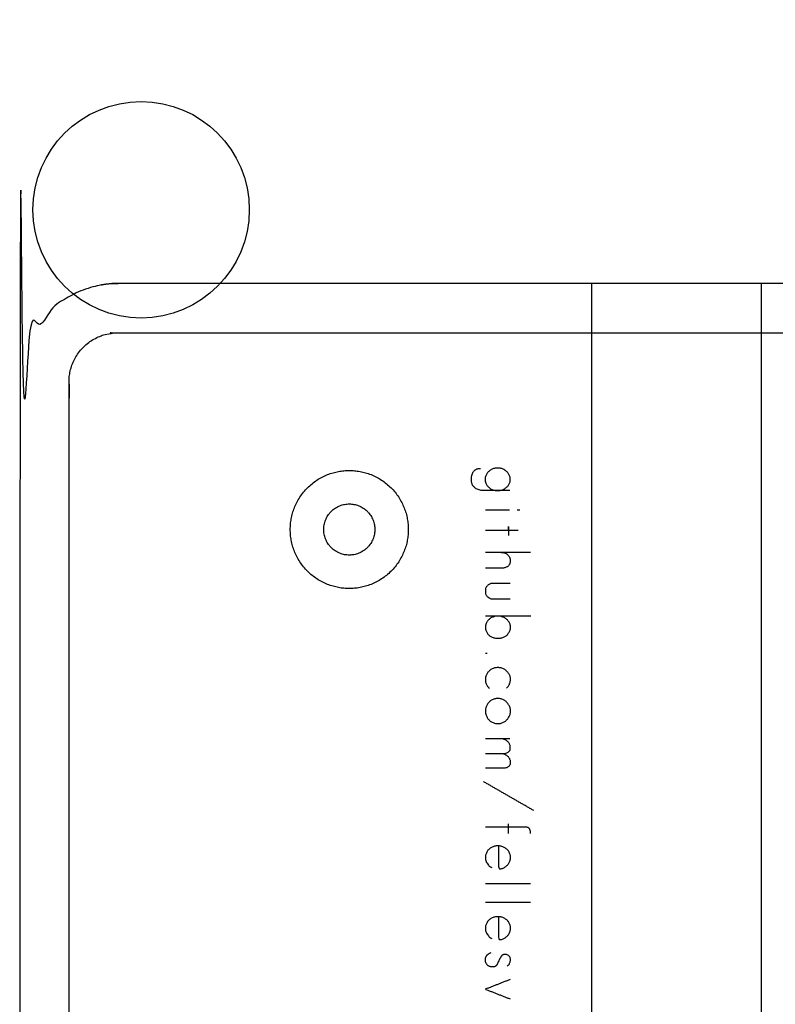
# Model space of a CAD drawing. Header units: millimetres. Extents: x -2435 to 1775, y -250 to 1540.
# Tile 13 of 60: x -2122 to -2045, y 813 to 913. Entities that reach past the tile are written whole.
import ezdxf

# ---------------------------------------------------------------- set-up
doc = ezdxf.new("R2010")
doc.units = ezdxf.units.MM
doc.header["$MEASUREMENT"] = 0
doc.layers.add('Work layer', color=254, linetype='Continuous', true_color=0xdddddd)

msp = doc.modelspace()

# ---------------------------------------------------------------- linework, layer by layer
at = {"layer": 'Work layer'}
msp.add_lwpolyline([(-2046.615, 556.317), (-2046.615, 886.317), (-2063.915, 886.317), (-2063.915, 556.317)], close=True, dxfattribs=at)
msp.add_circle((-2109.7, 893.816), 11, dxfattribs=at)
for points, weights, knots in [([(-1995.035, 556.317), (-2053.535, 556.317), (-2112.035, 556.317), (-2122.035, 556.317, -3), (-2122.035, 566.317, -3), (-2122.035, 721.317, -3), (-2122.035, 876.317, -3), (-2122.035, 886.317, -3), (-2112.035, 886.317), (-2053.535, 886.317), (-1995.035, 886.317), (-1985.035, 886.317, -3), (-1985.035, 876.317, -3), (-1985.035, 721.317, -3), (-1985.035, 566.317, -3), (-1985.035, 556.317, -3), (-1995.035, 556.317)], [1, 1, 1, 0.707106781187, 1, 1, 1, 0.707106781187, 1, 1, 1, 0.707106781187, 1, 1, 1, 0.707106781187, 1], [-565.9911486, -565.9911486, -565.9911486, -448.9911486, -448.9911486, -291.3582588, -291.3582588, -274.6328898, -274.6328898, -117, -117, 0, 0, 157.6328898, 157.6328898, 174.3582588, 174.3582588, 331.9911486, 331.9911486, 331.9911486]), ([(-1995.035, 561.317), (-1990.035, 561.317), (-1990.035, 566.317), (-1990.035, 721.317), (-1990.035, 876.317), (-1990.035, 881.317), (-1995.035, 881.317), (-2053.535, 881.317), (-2112.035, 881.317), (-2117.035, 881.317), (-2117.035, 876.317), (-2117.035, 721.317), (-2117.035, 566.317), (-2117.035, 561.317), (-2112.035, 561.317), (-2053.535, 561.317), (-1995.035, 561.317)], [1, 0.707106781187, 1, 1, 1, 0.707106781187, 1, 1, 1, 0.707106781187, 1, 1, 1, 0.707106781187, 1, 1, 1], [0, 0, 0, 7.8539816, 7.8539816, 317.8539816, 317.8539816, 325.7079633, 325.7079633, 442.7079633, 442.7079633, 450.5619449, 450.5619449, 760.5619449, 760.5619449, 768.4159265, 768.4159265, 885.4159265, 885.4159265, 885.4159265]), ([(-2088.535, 867.317), (-2094.535, 867.317), (-2094.535, 861.317), (-2094.535, 855.317), (-2088.535, 855.317), (-2082.535, 855.317), (-2082.535, 861.317), (-2082.535, 867.317), (-2088.535, 867.317)], [1, 0.707106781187, 1, 0.707106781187, 1, 0.707106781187, 1, 0.707106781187, 1], [0, 0, 0, 9.424778, 9.424778, 18.8495559, 18.8495559, 28.2743339, 28.2743339, 37.6991118, 37.6991118, 37.6991118]), ([(-2088.535, 863.917, -6), (-2091.135, 863.917, -6), (-2091.135, 861.317, -6), (-2091.135, 858.717, -6), (-2088.535, 858.717, -6), (-2085.935, 858.717, -6), (-2085.935, 861.317, -6), (-2085.935, 863.917, -6), (-2088.535, 863.917, -6)], [1, 0.707106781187, 1, 0.707106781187, 1, 0.707106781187, 1, 0.707106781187, 1], [0, 0, 0, 4.0840704, 4.0840704, 8.1681409, 8.1681409, 12.2522113, 12.2522113, 16.3362818, 16.3362818, 16.3362818])]:
    msp.add_rational_spline(points, weights, degree=2, knots=knots, dxfattribs=at)
for points, degree in [([(-2072.202, 865.272), (-2073.041, 865.272), (-2073.881, 865.272), (-2074.72, 865.272), (-2075.006, 865.272), (-2075.239, 865.298), (-2075.447, 865.376), (-2075.629, 865.453), (-2075.758, 865.557), (-2075.862, 865.661), (-2075.966, 865.765), (-2076.044, 865.895), (-2076.07, 866.025), (-2076.096, 866.128), (-2076.122, 866.232), (-2076.122, 866.336), (-2076.122, 866.388), (-2076.122, 866.466), (-2076.122, 866.544), (-2076.122, 866.622), (-2076.096, 866.726), (-2076.07, 866.803), (-2076.044, 866.881), (-2076.018, 866.985), (-2075.992, 867.063), (-2075.94, 867.167), (-2075.888, 867.245), (-2075.81, 867.297), (-2075.758, 867.375), (-2075.655, 867.427), (-2075.551, 867.479), (-2075.447, 867.504), (-2075.317, 867.53), (-2075.187, 867.53)], 3), ([(-2074.72, 866.414), (-2074.72, 866.57), (-2074.694, 866.726), (-2074.616, 866.855), (-2074.538, 866.985), (-2074.46, 867.115), (-2074.356, 867.219), (-2074.227, 867.323), (-2074.097, 867.401), (-2073.941, 867.479), (-2073.785, 867.53), (-2073.63, 867.556), (-2073.448, 867.556), (-2073.266, 867.556), (-2073.11, 867.53), (-2072.955, 867.479), (-2072.799, 867.401), (-2072.669, 867.323), (-2072.539, 867.219), (-2072.435, 867.115), (-2072.331, 866.985), (-2072.279, 866.855), (-2072.202, 866.726), (-2072.176, 866.57), (-2072.176, 866.414), (-2072.176, 866.258), (-2072.202, 866.102), (-2072.279, 865.973), (-2072.331, 865.817), (-2072.435, 865.713), (-2072.539, 865.609), (-2072.669, 865.505), (-2072.799, 865.402), (-2072.955, 865.35), (-2073.11, 865.298), (-2073.266, 865.272), (-2073.448, 865.272), (-2073.63, 865.272), (-2073.785, 865.298), (-2073.941, 865.35), (-2074.097, 865.402), (-2074.227, 865.505), (-2074.356, 865.609), (-2074.46, 865.713), (-2074.538, 865.817), (-2074.616, 865.973), (-2074.694, 866.102), (-2074.72, 866.258), (-2074.72, 866.414)], 3), ([(-2072.228, 863.273), (-2073.461, 863.273), (-2074.694, 863.273)], 2), ([(-2071.189, 863.273), (-2071.319, 863.273), (-2071.449, 863.273)], 2), ([(-2072.331, 861.222), (-2073.513, 861.222), (-2074.694, 861.222)], 2), ([(-2073.084, 858.989), (-2072.955, 858.989), (-2072.825, 858.963), (-2072.695, 858.911), (-2072.591, 858.885), (-2072.487, 858.807), (-2072.409, 858.729), (-2072.331, 858.651), (-2072.279, 858.573), (-2072.228, 858.469), (-2072.202, 858.392), (-2072.176, 858.288), (-2072.176, 858.184), (-2072.176, 858.08), (-2072.176, 858.002), (-2072.202, 857.898), (-2072.228, 857.794), (-2072.279, 857.717), (-2072.357, 857.639), (-2072.409, 857.561), (-2072.513, 857.509), (-2072.643, 857.457), (-2072.773, 857.405), (-2072.929, 857.379), (-2073.136, 857.379), (-2073.656, 857.379), (-2074.175, 857.379), (-2074.694, 857.379)], 3), ([(-2070.099, 858.989), (-2072.396, 858.989), (-2074.694, 858.989)], 2), ([(-2072.176, 855.847), (-2072.755, 855.847), (-2073.335, 855.847), (-2073.915, 855.847), (-2074.071, 855.847), (-2074.201, 855.795), (-2074.305, 855.743), (-2074.408, 855.691), (-2074.486, 855.614), (-2074.564, 855.51), (-2074.668, 855.406), (-2074.694, 855.25), (-2074.694, 855.068), (-2074.694, 854.861), (-2074.668, 854.705), (-2074.59, 854.601), (-2074.512, 854.497), (-2074.408, 854.419), (-2074.305, 854.367), (-2074.201, 854.29), (-2074.071, 854.264), (-2073.915, 854.264), (-2073.335, 854.264), (-2072.755, 854.264), (-2072.176, 854.264)], 3), ([(-2074.694, 851.382), (-2074.694, 851.537), (-2074.668, 851.693), (-2074.59, 851.823), (-2074.538, 851.953), (-2074.434, 852.083), (-2074.331, 852.187), (-2074.201, 852.29), (-2074.071, 852.368), (-2073.915, 852.42), (-2073.759, 852.498), (-2073.604, 852.524), (-2073.422, 852.524), (-2073.24, 852.524), (-2073.084, 852.498), (-2072.929, 852.42), (-2072.773, 852.368), (-2072.643, 852.29), (-2072.513, 852.187), (-2072.409, 852.083), (-2072.331, 851.953), (-2072.254, 851.823), (-2072.176, 851.693), (-2072.15, 851.537), (-2072.15, 851.382), (-2072.15, 851.226), (-2072.176, 851.07), (-2072.254, 850.94), (-2072.331, 850.811), (-2072.409, 850.681), (-2072.513, 850.577), (-2072.643, 850.473), (-2072.773, 850.395), (-2072.929, 850.343), (-2073.084, 850.291), (-2073.24, 850.265), (-2073.422, 850.265), (-2073.604, 850.265), (-2073.759, 850.291), (-2073.915, 850.343), (-2074.071, 850.395), (-2074.201, 850.473), (-2074.331, 850.577), (-2074.434, 850.681), (-2074.538, 850.811), (-2074.59, 850.94), (-2074.668, 851.07), (-2074.694, 851.226), (-2074.694, 851.382)], 3), ([(-2070.073, 852.524), (-2072.37, 852.524), (-2074.668, 852.524)], 2), ([(-2074.512, 848.708), (-2074.603, 848.708), (-2074.694, 848.708)], 2), ([(-2072.565, 845.177), (-2072.435, 845.28), (-2072.331, 845.436), (-2072.254, 845.566), (-2072.202, 845.722), (-2072.15, 845.904), (-2072.15, 846.059), (-2072.15, 846.241), (-2072.176, 846.397), (-2072.254, 846.553), (-2072.331, 846.682), (-2072.409, 846.812), (-2072.539, 846.916), (-2072.643, 847.046), (-2072.773, 847.124), (-2072.929, 847.176), (-2073.084, 847.254), (-2073.24, 847.28), (-2073.422, 847.28), (-2073.604, 847.28), (-2073.759, 847.254), (-2073.915, 847.176), (-2074.071, 847.124), (-2074.201, 847.046), (-2074.331, 846.916), (-2074.434, 846.812), (-2074.538, 846.682), (-2074.59, 846.553), (-2074.668, 846.397), (-2074.694, 846.241), (-2074.694, 846.059), (-2074.694, 845.904), (-2074.668, 845.722), (-2074.59, 845.566), (-2074.512, 845.436), (-2074.408, 845.28), (-2074.279, 845.177)], 3), ([(-2074.694, 842.866), (-2074.694, 843.048), (-2074.668, 843.203), (-2074.59, 843.359), (-2074.538, 843.515), (-2074.434, 843.645), (-2074.331, 843.775), (-2074.201, 843.879), (-2074.071, 843.982), (-2073.915, 844.034), (-2073.759, 844.112), (-2073.604, 844.138), (-2073.422, 844.138), (-2073.24, 844.138), (-2073.084, 844.112), (-2072.929, 844.034), (-2072.773, 843.982), (-2072.643, 843.879), (-2072.539, 843.775), (-2072.409, 843.645), (-2072.331, 843.515), (-2072.254, 843.359), (-2072.176, 843.203), (-2072.15, 843.048), (-2072.15, 842.866), (-2072.15, 842.684), (-2072.176, 842.528), (-2072.254, 842.373), (-2072.331, 842.217), (-2072.409, 842.087), (-2072.539, 841.957), (-2072.643, 841.853), (-2072.773, 841.75), (-2072.929, 841.698), (-2073.084, 841.62), (-2073.24, 841.594), (-2073.422, 841.594), (-2073.604, 841.594), (-2073.759, 841.62), (-2073.915, 841.698), (-2074.071, 841.75), (-2074.201, 841.853), (-2074.331, 841.957), (-2074.434, 842.087), (-2074.538, 842.217), (-2074.59, 842.373), (-2074.668, 842.528), (-2074.694, 842.684), (-2074.694, 842.866)], 3), ([(-2074.694, 838.556), (-2074.106, 838.556), (-2073.517, 838.556), (-2072.929, 838.556), (-2072.695, 838.556), (-2072.513, 838.608), (-2072.383, 838.686), (-2072.254, 838.79), (-2072.176, 838.946), (-2072.176, 839.205), (-2072.176, 839.309), (-2072.202, 839.439), (-2072.254, 839.543), (-2072.331, 839.647), (-2072.383, 839.724), (-2072.487, 839.802), (-2072.565, 839.88), (-2072.643, 839.932), (-2072.747, 839.958), (-2072.851, 840.01), (-2072.955, 840.036), (-2073.058, 840.036)], 3), ([(-2072.202, 840.036), (-2073.448, 840.036), (-2074.694, 840.036)], 2), ([(-2073.058, 838.556), (-2072.955, 838.556), (-2072.851, 838.53), (-2072.747, 838.478), (-2072.643, 838.426), (-2072.565, 838.374), (-2072.487, 838.297), (-2072.383, 838.245), (-2072.331, 838.141), (-2072.254, 838.037), (-2072.202, 837.933), (-2072.176, 837.829), (-2072.176, 837.699), (-2072.176, 837.466), (-2072.254, 837.284), (-2072.383, 837.206), (-2072.513, 837.102), (-2072.695, 837.05), (-2072.929, 837.05), (-2073.517, 837.05), (-2074.106, 837.05), (-2074.694, 837.05)], 3), ([(-2069.761, 832.741), (-2072.331, 834.22), (-2074.902, 835.7)], 2), ([(-2070.099, 830.404), (-2070.099, 830.534), (-2070.125, 830.664), (-2070.151, 830.741), (-2070.177, 830.819), (-2070.202, 830.897), (-2070.254, 830.949), (-2070.332, 831.001), (-2070.384, 831.027), (-2070.462, 831.053), (-2070.566, 831.053), (-2070.644, 831.079), (-2070.748, 831.079), (-2072.063, 831.079), (-2073.379, 831.079), (-2074.694, 831.079)], 3), ([(-2072.331, 830.404), (-2072.331, 830.91), (-2072.331, 831.416)], 2), ([(-2073.37, 829.158), (-2073.37, 828.379), (-2073.37, 827.6), (-2073.37, 826.821), (-2073.214, 826.821), (-2073.032, 826.847), (-2072.903, 826.899), (-2072.747, 826.977), (-2072.617, 827.055), (-2072.513, 827.159), (-2072.409, 827.262), (-2072.305, 827.392), (-2072.254, 827.522), (-2072.176, 827.678), (-2072.15, 827.834), (-2072.15, 827.989), (-2072.15, 828.145), (-2072.176, 828.301), (-2072.254, 828.431), (-2072.305, 828.587), (-2072.409, 828.716), (-2072.513, 828.82), (-2072.643, 828.924), (-2072.773, 829.002), (-2072.929, 829.054), (-2073.084, 829.132), (-2073.24, 829.158), (-2073.422, 829.158), (-2073.604, 829.158), (-2073.759, 829.132), (-2073.915, 829.054), (-2074.071, 829.002), (-2074.201, 828.924), (-2074.331, 828.82), (-2074.434, 828.716), (-2074.538, 828.587), (-2074.59, 828.431), (-2074.668, 828.301), (-2074.694, 828.145), (-2074.694, 827.989), (-2074.694, 827.756), (-2074.642, 827.574), (-2074.512, 827.392), (-2074.408, 827.211), (-2074.253, 827.055), (-2074.045, 826.951)], 3), ([(-2070.099, 825.289), (-2072.396, 825.289), (-2074.694, 825.289)], 2), ([(-2070.099, 823.394), (-2072.396, 823.394), (-2074.694, 823.394)], 2), ([(-2073.37, 821.966), (-2073.37, 821.187), (-2073.37, 820.408), (-2073.37, 819.629), (-2073.214, 819.629), (-2073.032, 819.655), (-2072.903, 819.707), (-2072.747, 819.785), (-2072.617, 819.863), (-2072.513, 819.967), (-2072.409, 820.071), (-2072.305, 820.201), (-2072.254, 820.33), (-2072.176, 820.486), (-2072.15, 820.642), (-2072.15, 820.798), (-2072.15, 820.954), (-2072.176, 821.109), (-2072.254, 821.239), (-2072.305, 821.395), (-2072.409, 821.525), (-2072.513, 821.629), (-2072.643, 821.732), (-2072.773, 821.81), (-2072.929, 821.862), (-2073.084, 821.94), (-2073.24, 821.966), (-2073.422, 821.966), (-2073.604, 821.966), (-2073.759, 821.94), (-2073.915, 821.862), (-2074.071, 821.81), (-2074.201, 821.732), (-2074.331, 821.629), (-2074.434, 821.525), (-2074.538, 821.395), (-2074.59, 821.239), (-2074.668, 821.109), (-2074.694, 820.954), (-2074.694, 820.798), (-2074.694, 820.564), (-2074.642, 820.382), (-2074.512, 820.201), (-2074.408, 820.019), (-2074.253, 819.863), (-2074.045, 819.759)], 3), ([(-2072.487, 816.981), (-2072.409, 817.007), (-2072.331, 817.059), (-2072.254, 817.163), (-2072.202, 817.293), (-2072.15, 817.423), (-2072.15, 817.578), (-2072.15, 817.76), (-2072.202, 817.89), (-2072.305, 817.968), (-2072.409, 818.072), (-2072.565, 818.124), (-2072.721, 818.124), (-2072.799, 818.124), (-2072.877, 818.098), (-2072.929, 818.072), (-2072.98, 818.046), (-2073.032, 818.02), (-2073.058, 817.968), (-2073.084, 817.942), (-2073.11, 817.89), (-2073.136, 817.864), (-2073.162, 817.812), (-2073.188, 817.76), (-2073.214, 817.734), (-2073.301, 817.552), (-2073.387, 817.371), (-2073.474, 817.189), (-2073.474, 817.163), (-2073.5, 817.111), (-2073.526, 817.085), (-2073.552, 817.033), (-2073.578, 817.007), (-2073.604, 816.981), (-2073.656, 816.929), (-2073.707, 816.903), (-2073.759, 816.877), (-2073.811, 816.851), (-2073.889, 816.851), (-2073.993, 816.851), (-2074.097, 816.851), (-2074.175, 816.877), (-2074.253, 816.903), (-2074.331, 816.929), (-2074.408, 816.981), (-2074.486, 817.033), (-2074.538, 817.111), (-2074.59, 817.189), (-2074.642, 817.267), (-2074.668, 817.371), (-2074.694, 817.449), (-2074.694, 817.578), (-2074.694, 817.682), (-2074.668, 817.786), (-2074.642, 817.864), (-2074.616, 817.942), (-2074.564, 818.02), (-2074.512, 818.072), (-2074.46, 818.124), (-2074.382, 818.176), (-2074.331, 818.227), (-2074.253, 818.253), (-2074.175, 818.305), (-2074.123, 818.331)], 3)]:
    msp.add_open_spline(points, degree=degree, dxfattribs=at)
for points in [[(-2071.371, 861.222), (-2071.851, 861.222), (-2072.331, 861.222), (-2072.331, 860.962), (-2072.331, 860.702)], [(-2072.331, 861.222), (-2072.331, 861.416), (-2072.331, 861.611), (-2072.331, 861.416), (-2072.331, 861.222)], [(-2072.176, 815.579), (-2073.435, 815.086), (-2074.694, 814.593), (-2073.435, 814.099), (-2072.176, 813.606)]]:
    msp.add_open_spline(points, degree=2, knots=[0, 0, 0, 0.001, 0.001, 0.002, 0.002, 0.002], dxfattribs=at)

doc.saveas('drawing.dxf')
